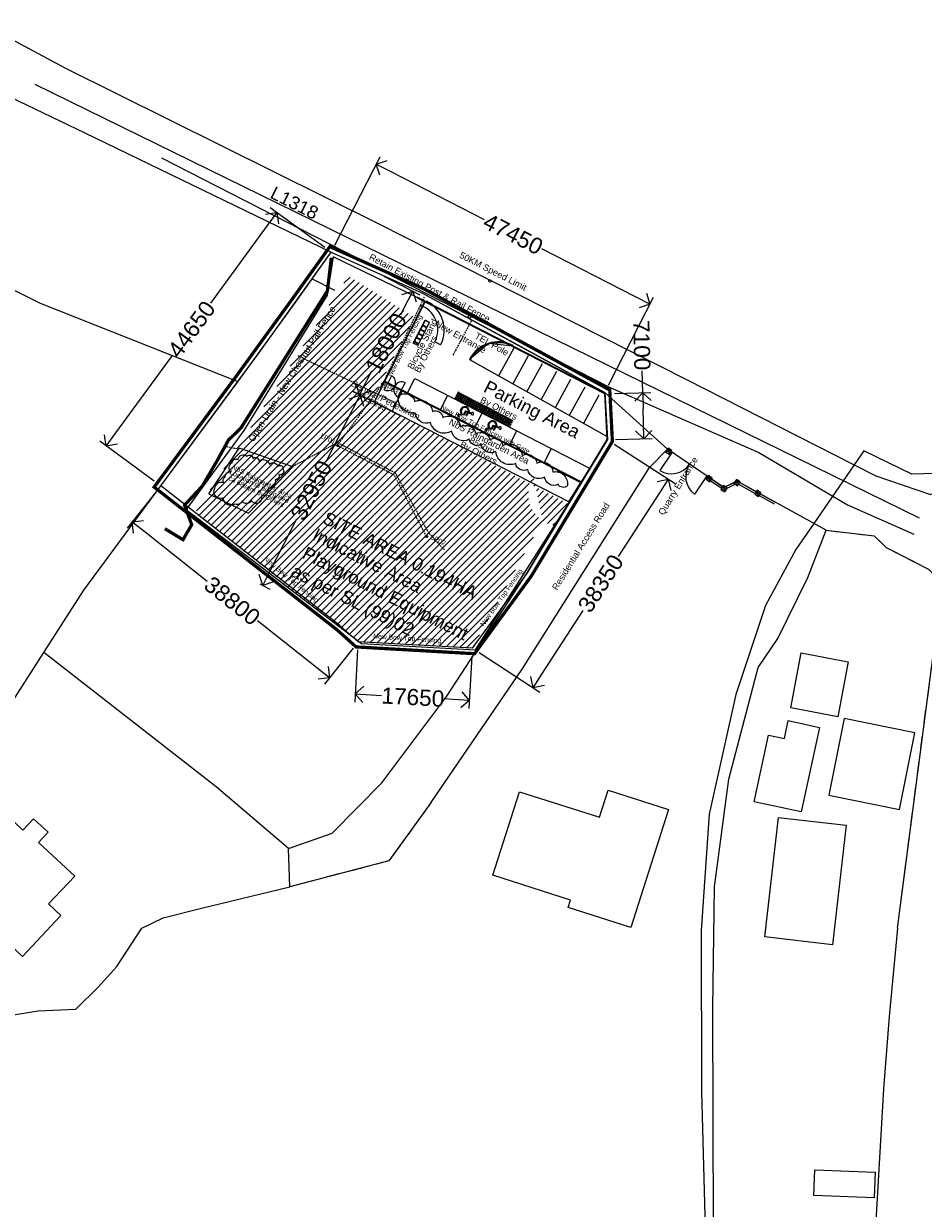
# Model space of a CAD drawing. Extents: x 119999 to 6050531, y -19778 to 3735158.
# Tile 54 of 66: x 2961634 to 3100540, y 1763788 to 1946547. Entities that reach past the tile are written whole.
import ezdxf

# ---------------------------------------------------------------- set-up
doc = ezdxf.new("R2010")
doc.units = 0
doc.header["$LTSCALE"] = 20
doc.header["$PDMODE"] = 35
doc.header["$PDSIZE"] = 100
for name, pattern in [('ACAD_ISO10W100', [18, 12, -3, 0, -3]), ('ACAD_ISO15W100', [39, 12, -3, 12, -3, 0, -3, 0, -3, 0, -3]), ('DASHED', [19.05, 12.7, -6.35]), ('PECK', [0.2, 0.1, -0.1])]:
    doc.linetypes.add(name, pattern=pattern)
doc.layers.get('Defpoints').update_dxf_attribs({"color": 4})
for name, color, linetype in [('1', 1, 'Continuous'), ('52 - SURFACE WATER DRAINAGE', 6, 'ACAD_ISO15W100'), ('60 - SITE SERVICES - ELECTRICAL', 6, 'Continuous'), ('90 - SITE AREA', 2, 'Continuous'), ('90 - SITE BOUNDARY', 10, 'Continuous'), ('90 - SITE GENERALLY', 2, 'Continuous'), ('90 - SITE Safety & Health Info', 10, 'Continuous'), ('BLD_OTL_S', 1, 'Continuous'), ('DIMS', 3, 'Continuous'), ('GEN_LIN_D', 3, 'Continuous'), ('GEN_PCK_D', 3, 'PECK'), ('OTHER_SYM', 6, 'Continuous'), ('ROADS', 7, 'Continuous'), ('TEXT', 2, 'Continuous'), ('Trace map', 5, 'Continuous'), ('WATER_FTR', 4, 'Continuous')]:
    doc.layers.add(name, color=color, linetype=linetype)
doc.styles.add('ARIAL', font='arial.ttf')
doc.styles.get("Standard").update_dxf_attribs({"font": 'arial.ttf', "height": 2})
doc.styles.add('XPL-2BlockA$0$verdana', font='arial.ttf')
doc.dimstyles.new('1-1000', dxfattribs={"dimscale": 5, "dimtxt": 500, "dimasz": 500, "dimexe": 250, "dimexo": 250, "dimgap": 50, "dimtad": 0, "dimdec": 0, "dimrnd": 50, "dimzin": 0, "dimdsep": 46, "dimtxsty": 'ARIAL', "dimblk": 'OPEN90', "dimcen": 50, "dimadec": 0, "dimazin": 0, "dimtfac": 1, "dimtdec": 0, "dimtofl": 0, "dimtmove": 0, "dimatfit": 3, "dimfxl": 1, "dimtolj": 1, "dimtzin": 0, "dimarcsym": 0})

# ---------------------------------------------------------------- blocks, each defined once
blk = doc.blocks.new('1586')
at = {"layer": 'BLD_OTL_S'}
for points in [[(122961.69, 308542.47), (122968.96, 308541.09), (122967.35, 308532.63), (122960.08, 308534.01), (122961.69, 308542.47)], [(122964.5, 308530.98), (122961.68, 308517.95), (122954.41, 308519.52), (122956.64, 308529.8), (122959.09, 308529.27), (122959.69, 308532.02), (122964.5, 308530.98)], [(122968.34, 308532.33), (122965.96, 308520.53), (122976.86, 308518.33), (122979.24, 308530.13), (122968.34, 308532.33)], [(122941.22, 308518.3), (122935.4, 308500.09), (122925.7, 308503.19), (122926.06, 308504.32), (122914.05, 308508.16), (122918.17, 308521.06), (122930.52, 308517.12), (122931.86, 308521.29), (122941.22, 308518.3)], [(122837.83, 308518.59), (122828.07, 308508.13), (122841.46, 308495.64), (122847.38, 308501.98), (122845.49, 308503.74), (122849.51, 308508.05), (122843.94, 308513.24), (122845.4, 308514.81), (122843.16, 308516.9), (122841.52, 308515.14), (122837.83, 308518.59)], [(122956.06, 308498.66), (122958.19, 308517.1), (122968.65, 308515.89), (122966.52, 308497.45), (122956.06, 308498.66)], [(122972.95, 308458.38), (122963.63, 308458.75), (122963.79, 308462.72), (122973.11, 308462.36), (122972.95, 308458.38)]]:
    blk.add_lwpolyline(points, dxfattribs=at)
at = {"layer": 'GEN_LIN_D'}
for p, q in [((122969.87, 308571.5), (122963.52, 308562.3)), ((122839.92, 308534.97), (122844.75, 308542.54)), ((122882.61, 308509.35), (122882.5, 308512.28)), ((122882.72, 308506.38), (122882.61, 308509.35))]:
    blk.add_line(p, q, dxfattribs=at)
for points in [[(123032.39, 308800.15), (123024.57, 308758.26), (123016.48, 308710.06), (123010.36, 308684.53), (122997.95, 308617.55), (122992.78, 308590.72), (122990.09, 308580.72), (122987.77, 308573.74), (122986.11, 308570.27), (122978.77, 308570.07), (122971.34, 308573.67), (122969.87, 308571.5)], [(122832.6, 308640.16), (122836.08, 308638.75), (122838.3, 308637.94), (122848.07, 308632.68), (122896.27, 308608.77), (122944, 308584.67), (122969.87, 308571.5)], [(122830.45, 308630.7), (122834.18, 308628.56), (122835.56, 308630.12), (122851.07, 308622.7), (122889.12, 308604.28)], [(122821.37, 308607.73), (122844.16, 308596.44), (122874.7, 308584.32)], [(122874.7, 308584.32), (122877.95, 308588.71), (122889.12, 308604.28)], [(122889.12, 308604.28), (122903.11, 308598.02), (122931.37, 308582.67)], [(122844.75, 308542.54), (122850.9, 308552.17), (122874.7, 308584.32)], [(122882.5, 308512.28), (122889.26, 308514.67), (122896.91, 308522.44), (122906.99, 308535.8), (122919.38, 308554.82), (122931.75, 308575.38), (122931.37, 308582.67)], [(122904.5, 308519.33), (122918.62, 308539.98), (122938.26, 308571.08), (122941.02, 308573.93)], [(122965.52, 308561.4), (122951.78, 308568.97), (122949.75, 308568), (122941.02, 308573.93)], [(122969.87, 308571.5), (122973.2, 308569.8), (122981.67, 308566.92), (122986.54, 308569.05)], [(122963.52, 308562.3), (122960.85, 308558.44), (122956.19, 308549.78), (122951.57, 308536.07), (122947.46, 308517.58), (122946.25, 308499.67), (122946.27, 308474.81), (122946.88, 308453.73)], [(122948.12, 308453.8), (122948.02, 308487.68), (122948.3, 308506.38), (122950.51, 308522.97), (122955.03, 308540.22), (122958.07, 308544.68), (122962.71, 308554.12), (122965.52, 308561.4)], [(122882.5, 308512.28), (122871.35, 308521.79), (122844.75, 308542.54)], [(122816.13, 308500), (122821.3, 308491.23), (122828.85, 308487.2), (122831.43, 308485.74), (122837.13, 308486.18), (122843.88, 308487.24), (122849.7, 308487.51), (122853.13, 308490.9), (122856.04, 308494.07), (122859.9, 308500), (122863.15, 308501.58), (122869.08, 308503.09), (122882.72, 308506.38)], [(122976.53, 308500), (122975.25, 308486.38), (122974.41, 308475.23), (122973, 308451.24)]]:
    blk.add_lwpolyline(points, dxfattribs=at)
at = {"layer": 'GEN_PCK_D'}
blk.add_line((122976.53, 308500), (122983.5, 308553.14), dxfattribs=at)
for points in [[(122965.52, 308561.4), (122972.93, 308560.51), (122974.8, 308558.76), (122981.33, 308555.4), (122983.5, 308553.14)], [(122904.5, 308519.33), (122898.03, 308510.4), (122882.72, 308506.38)]]:
    blk.add_lwpolyline(points, dxfattribs=at)
at = {"layer": 'OTHER_SYM'}
for points in [[(122904.5, 308519.33), (122918.62, 308539.98), (122938.26, 308571.08), (122941.02, 308573.93)], [(122965.52, 308561.4), (122951.78, 308568.97), (122949.75, 308568), (122941.02, 308573.93)], [(122948.12, 308453.8), (122948.02, 308487.68), (122948.3, 308506.38), (122950.51, 308522.97), (122955.03, 308540.22), (122958.07, 308544.68), (122962.71, 308554.12), (122965.52, 308561.4)], [(122904.5, 308519.33), (122898.03, 308510.4), (122882.72, 308506.38)], [(122816.13, 308500), (122821.3, 308491.23), (122828.85, 308487.2), (122831.43, 308485.74), (122837.13, 308486.18), (122843.88, 308487.24), (122849.7, 308487.51), (122853.13, 308490.9), (122856.04, 308494.07), (122859.9, 308500), (122863.15, 308501.58), (122869.08, 308503.09), (122882.72, 308506.38)]]:
    blk.add_lwpolyline(points, dxfattribs=at)
at = {"layer": 'ROADS'}
for p, q in [((122941.02, 308573.93), (122931.37, 308582.67)), ((122941.02, 308573.93), (122931.37, 308582.67)), ((122976.53, 308500), (122983.5, 308553.14)), ((122882.61, 308509.35), (122882.5, 308512.28)), ((122882.72, 308506.38), (122882.61, 308509.35))]:
    blk.add_line(p, q, dxfattribs=at)
for points in [[(122832.6, 308640.16), (122836.08, 308638.75), (122838.3, 308637.94), (122848.07, 308632.68), (122896.27, 308608.77), (122944, 308584.67), (122969.87, 308571.5)], [(122830.45, 308630.7), (122834.18, 308628.56), (122835.56, 308630.12), (122851.07, 308622.7), (122889.12, 308604.28)], [(122889.12, 308604.28), (122903.11, 308598.02), (122931.37, 308582.67)], [(122882.5, 308512.28), (122889.26, 308514.67), (122896.91, 308522.44), (122906.99, 308535.8), (122919.38, 308554.82), (122931.75, 308575.38), (122931.37, 308582.67)], [(122904.5, 308519.33), (122918.62, 308539.98), (122938.26, 308571.08), (122941.02, 308573.93)], [(122965.52, 308561.4), (122951.78, 308568.97), (122949.75, 308568), (122941.02, 308573.93)], [(122969.87, 308571.5), (122973.2, 308569.8), (122981.67, 308566.92), (122986.54, 308569.05)], [(122965.52, 308561.4), (122972.93, 308560.51), (122974.8, 308558.76), (122981.33, 308555.4), (122983.5, 308553.14)], [(122904.5, 308519.33), (122898.03, 308510.4), (122882.72, 308506.38)], [(122976.53, 308500), (122975.25, 308486.38), (122974.41, 308475.23), (122973, 308451.24)]]:
    blk.add_lwpolyline(points, dxfattribs=at)
at = {"layer": 'WATER_FTR'}
for points in [[(123032.39, 308800.15), (123024.57, 308758.26), (123016.48, 308710.06), (123010.36, 308684.53), (122997.95, 308617.55), (122992.78, 308590.72), (122990.09, 308580.72), (122987.77, 308573.74), (122986.11, 308570.27), (122978.77, 308570.07), (122971.34, 308573.67), (122969.87, 308571.5)], [(122963.52, 308562.3), (122960.85, 308558.44), (122956.19, 308549.78), (122951.57, 308536.07), (122947.46, 308517.58), (122946.25, 308499.67), (122946.27, 308474.81), (122946.88, 308453.73)]]:
    blk.add_lwpolyline(points, dxfattribs=at)
blk = doc.blocks.new('_Open90')
at = {"color": 0, "linetype": 'ByBlock', "lineweight": -2}
for p, q in [((0, 0), (-1, 0)), ((-0.5, 0.5), (0, 0)), ((0, 0), (-0.5, -0.5))]:
    blk.add_line(p, q, dxfattribs=at)
blk = doc.blocks.new('*D68')
at = {"layer": 'Defpoints', "color": 0, "transparency": 16777216}
for p in [(3009124, 1911282), (3058330, 1903268), (3051373, 1889668)]:
    blk.add_point(p, dxfattribs=at)
at = {"layer": 'DIMS', "color": 0, "lineweight": -2, "transparency": 16777216}
for p, q in [((3009694, 1912395), (3016652, 1925995)), ((3018308, 1923743), (3032755, 1916352)), ((3056105, 1904406), (3041658, 1911798)), ((3051942, 1890780), (3058900, 1904381))]:
    blk.add_line(p, q, dxfattribs=at)
at = {"layer": 'DIMS', "color": 0, "lineweight": -2, "transparency": 16777216, "xscale": 2500, "yscale": 2500, "zscale": 2500}
for p, rotation in [((3016082, 1924882), 152.9054424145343), ((3058330, 1903268), 332.9054424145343)]:
    blk.add_blockref('_Open90', p, dxfattribs=dict(at, rotation=rotation))
at = {"layer": 'DIMS', "color": 0, "transparency": 16777216, "insert": (3037206, 1914075), "char_height": 2500, "attachment_point": 5, "rotation": 332.90544, "style": 'ARIAL'}
blk.add_mtext('\\A1;47450', dxfattribs=at)
blk = doc.blocks.new('*D69')
at = {"layer": 'Defpoints', "color": 0, "transparency": 16777216}
for p in [(3000718, 1917423), (3009124, 1911282), (2982799, 1875245)]:
    blk.add_point(p, dxfattribs=at)
at = {"layer": 'DIMS', "color": 0, "lineweight": -2, "transparency": 16777216}
for p, q in [((3008115, 1912019), (2999709, 1918160)), ((2999243, 1915404), (2990505, 1903442)), ((2975867, 1883405), (2984606, 1895367)), ((2981790, 1875983), (2973383, 1882123))]:
    blk.add_line(p, q, dxfattribs=at)
at = {"layer": 'DIMS', "color": 0, "lineweight": -2, "transparency": 16777216, "xscale": 2500, "yscale": 2500, "zscale": 2500}
for p, rotation in [((3000718, 1917423), 53.85134671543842), ((2974393, 1881386), 233.8513467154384)]:
    blk.add_blockref('_Open90', p, dxfattribs=dict(at, rotation=rotation))
at = {"layer": 'DIMS', "color": 0, "transparency": 16777216, "insert": (2987555, 1899404), "char_height": 2500, "attachment_point": 5, "rotation": 53.85135, "style": 'ARIAL'}
blk.add_mtext('\\A1;44650', dxfattribs=at)
blk = doc.blocks.new('*D70')
at = {"layer": 'Defpoints', "color": 0, "transparency": 16777216}
for p in [(3051583, 1889477), (3057404, 1882512), (3051753, 1882377)]:
    blk.add_point(p, dxfattribs=at)
at = {"layer": 'DIMS', "color": 0, "lineweight": -2, "transparency": 16777216}
for p, q in [((3057234, 1889613), (3057153, 1892975)), ((3052832, 1889507), (3058483, 1889642)), ((3057344, 1885012), (3057294, 1887113)), ((3053002, 1882407), (3058653, 1882542))]:
    blk.add_line(p, q, dxfattribs=at)
at = {"layer": 'DIMS', "color": 0, "lineweight": -2, "transparency": 16777216, "xscale": 2500, "yscale": 2500, "zscale": 2500}
for p, rotation in [((3057234, 1889613), 91.37098341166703), ((3057404, 1882512), 271.3709834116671)]:
    blk.add_blockref('_Open90', p, dxfattribs=dict(at, rotation=rotation))
at = {"layer": 'DIMS', "color": 0, "transparency": 16777216, "insert": (3057058, 1896943), "char_height": 2500, "attachment_point": 5, "rotation": 271.37098, "style": 'ARIAL'}
blk.add_mtext('\\A1;7100', dxfattribs=at)
blk = doc.blocks.new('*D71')
at = {"layer": 'Defpoints', "color": 0, "transparency": 16777216}
for p in [(3051753, 1882377), (3030892, 1850202), (3040302, 1844101)]:
    blk.add_point(p, dxfattribs=at)
at = {"layer": 'DIMS', "color": 0, "lineweight": -2, "transparency": 16777216}
for p, q in [((3052801, 1881697), (3062212, 1875596)), ((3059803, 1874178), (3053425, 1864341)), ((3041662, 1846199), (3048040, 1856036)), ((3031941, 1849522), (3041351, 1843421))]:
    blk.add_line(p, q, dxfattribs=at)
at = {"layer": 'DIMS', "color": 0, "lineweight": -2, "transparency": 16777216, "xscale": 2500, "yscale": 2500, "zscale": 2500}
for p, rotation in [((3061163, 1876276), 57.0423490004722), ((3040302, 1844101), 237.0423490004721)]:
    blk.add_blockref('_Open90', p, dxfattribs=dict(at, rotation=rotation))
at = {"layer": 'DIMS', "color": 0, "transparency": 16777216, "insert": (3050732, 1860189), "char_height": 2500, "attachment_point": 5, "rotation": 57.04235, "style": 'ARIAL'}
blk.add_mtext('\\A1;38350', dxfattribs=at)
blk = doc.blocks.new('*D72')
at = {"layer": 'Defpoints', "color": 0, "transparency": 16777216}
for p in [(3013267, 1851194), (3030892, 1850202), (3012814, 1843146)]:
    blk.add_point(p, dxfattribs=at)
at = {"layer": 'DIMS', "color": 0, "lineweight": -2, "transparency": 16777216}
for p, q in [((3013197, 1849946), (3012744, 1841898)), ((3030822, 1848954), (3030369, 1840906)), ((3015310, 1843006), (3016905, 1842916)), ((3027943, 1842295), (3026554, 1842373))]:
    blk.add_line(p, q, dxfattribs=at)
at = {"layer": 'DIMS', "color": 0, "lineweight": -2, "transparency": 16777216, "xscale": 2500, "yscale": 2500, "zscale": 2500}
for p, rotation in [((3012814, 1843146), 176.779254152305), ((3030439, 1842154), 356.779254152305)]:
    blk.add_blockref('_Open90', p, dxfattribs=dict(at, rotation=rotation))
at = {"layer": 'DIMS', "color": 0, "transparency": 16777216, "insert": (3021730, 1842644), "char_height": 2500, "attachment_point": 5, "rotation": 356.77925, "style": 'ARIAL'}
blk.add_mtext('\\A1;17650', dxfattribs=at)
blk = doc.blocks.new('*D73')
at = {"layer": 'Defpoints', "color": 0, "transparency": 16777216}
for p in [(2982799, 1875245), (2978405, 1869679), (3013267, 1851194)]:
    blk.add_point(p, dxfattribs=at)
at = {"layer": 'DIMS', "color": 0, "lineweight": -2, "transparency": 16777216}
for p, q in [((2982024, 1874264), (2977630, 1868698)), ((2980367, 1868130), (2989951, 1860565)), ((3006911, 1847176), (2997720, 1854432)), ((3012493, 1850213), (3008098, 1844646))]:
    blk.add_line(p, q, dxfattribs=at)
at = {"layer": 'DIMS', "color": 0, "lineweight": -2, "transparency": 16777216, "xscale": 2500, "yscale": 2500, "zscale": 2500}
for p, rotation in [((2978405, 1869679), 141.7127147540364), ((3008873, 1845627), 321.7127147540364)]:
    blk.add_blockref('_Open90', p, dxfattribs=dict(at, rotation=rotation))
at = {"layer": 'DIMS', "color": 0, "transparency": 16777216, "insert": (2993835, 1857498), "char_height": 2500, "attachment_point": 5, "rotation": 321.71271, "style": 'ARIAL'}
blk.add_mtext('\\A1;38800', dxfattribs=at)
blk = doc.blocks.new('GEN_BLOCK00026')
at = {"layer": '1', "color": 2, "linetype": 'Continuous', "ltscale": 50}
for p, q in [((-72643, -7956), (-72543, -7956)), ((-72643, -8556), (-72643, -7956)), ((-72643, -8556), (-72543, -8556)), ((-72627, -8541), (-72627, -7971)), ((-72559, -7971), (-72627, -7971)), ((-72627, -8006), (-72559, -8006)), ((-72627, -8506), (-72559, -8506)), ((-72559, -8541), (-72627, -8541)), ((-72559, -8541), (-72559, -7971)), ((-72543, -7956), (-72543, -8556))]:
    blk.add_line(p, q, dxfattribs=at)
at = {"layer": '1'}
for tag in ['GROUP', 'FLOOR', 'Sfb']:
    blk.add_attdef(tag, (0, 0), '', height=1, dxfattribs=at)
blk = doc.blocks.new('GEN_BLOCK00027')
at = {"layer": '1', "color": 2, "linetype": 'Continuous', "ltscale": 50}
for p, q in [((-71943, -7956), (-71843, -7956)), ((-71943, -8556), (-71943, -7956)), ((-71943, -8556), (-71843, -8556)), ((-71927, -8541), (-71927, -7971)), ((-71859, -7971), (-71927, -7971)), ((-71927, -8006), (-71859, -8006)), ((-71927, -8506), (-71859, -8506)), ((-71859, -8541), (-71927, -8541)), ((-71859, -8541), (-71859, -7971)), ((-71843, -7956), (-71843, -8556))]:
    blk.add_line(p, q, dxfattribs=at)
at = {"layer": '1'}
for tag in ['GROUP', 'FLOOR', 'Sfb']:
    blk.add_attdef(tag, (0, 0), '', height=1, dxfattribs=at)
blk = doc.blocks.new('GEN_BLOCK00028')
at = {"layer": '1', "color": 2, "linetype": 'Continuous', "ltscale": 50}
for p, q in [((-71243, -7956), (-71143, -7956)), ((-71243, -8556), (-71243, -7956)), ((-71243, -8556), (-71143, -8556)), ((-71227, -8541), (-71227, -7971)), ((-71159, -7971), (-71227, -7971)), ((-71227, -8006), (-71159, -8006)), ((-71227, -8506), (-71159, -8506)), ((-71159, -8541), (-71227, -8541)), ((-71159, -8541), (-71159, -7971)), ((-71143, -7956), (-71143, -8556))]:
    blk.add_line(p, q, dxfattribs=at)
at = {"layer": '1'}
for tag in ['GROUP', 'FLOOR', 'Sfb']:
    blk.add_attdef(tag, (0, 0), '', height=1, dxfattribs=at)
blk = doc.blocks.new('GEN_BLOCK00029')
at = {"layer": '1', "color": 2, "linetype": 'Continuous', "ltscale": 50}
for p, q in [((-70543, -7956), (-70443, -7956)), ((-70543, -8556), (-70543, -7956)), ((-70543, -8556), (-70443, -8556)), ((-70527, -8541), (-70527, -7971)), ((-70459, -7971), (-70527, -7971)), ((-70527, -8006), (-70459, -8006)), ((-70527, -8506), (-70459, -8506)), ((-70459, -8541), (-70527, -8541)), ((-70459, -8541), (-70459, -7971)), ((-70443, -7956), (-70443, -8556))]:
    blk.add_line(p, q, dxfattribs=at)
at = {"layer": '1'}
for tag in ['GROUP', 'FLOOR', 'Sfb']:
    blk.add_attdef(tag, (0, 0), '', height=1, dxfattribs=at)
blk = doc.blocks.new('GEN_BLOCK00030')
at = {"layer": '1', "color": 2, "linetype": 'Continuous', "ltscale": 50}
for p, q in [((-69827, -7906), (-69727, -7906)), ((-69827, -8506), (-69827, -7906)), ((-69827, -8506), (-69727, -8506)), ((-69811, -8491), (-69811, -7921)), ((-69743, -7921), (-69811, -7921)), ((-69811, -7956), (-69743, -7956)), ((-69811, -8456), (-69743, -8456)), ((-69743, -8491), (-69811, -8491)), ((-69743, -8491), (-69743, -7921)), ((-69727, -7906), (-69727, -8506))]:
    blk.add_line(p, q, dxfattribs=at)
at = {"layer": '1'}
for tag in ['GROUP', 'FLOOR', 'Sfb']:
    blk.add_attdef(tag, (0, 0), '', height=1, dxfattribs=at)
blk = doc.blocks.new('*D95')
at = {"layer": 'Defpoints', "color": 0, "transparency": 16777216}
for p in [(3016118, 1908149), (3013501, 1889278), (3019756, 1886078)]:
    blk.add_point(p, dxfattribs=at)
at = {"layer": 'DIMS', "color": 0, "lineweight": -2, "transparency": 16777216}
for p, q in [((3017231, 1907580), (3022808, 1904727)), ((3020557, 1903070), (3019799, 1901589)), ((3014639, 1891504), (3015397, 1892985)), ((3018644, 1886647), (3012388, 1889847))]:
    blk.add_line(p, q, dxfattribs=at)
at = {"layer": 'DIMS', "color": 0, "lineweight": -2, "transparency": 16777216, "xscale": 2500, "yscale": 2500, "zscale": 2500}
for p, rotation in [((3021696, 1905296), 62.9054424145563), ((3013501, 1889278), 242.9054424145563)]:
    blk.add_blockref('_Open90', p, dxfattribs=dict(at, rotation=rotation))
at = {"layer": 'DIMS', "color": 0, "transparency": 16777216, "insert": (3017598, 1897287), "char_height": 2500, "attachment_point": 5, "rotation": 62.90544, "style": 'ARIAL'}
blk.add_mtext('\\A1;18000', dxfattribs=at)
blk = doc.blocks.new('*D96')
at = {"layer": 'Defpoints', "color": 0, "transparency": 16777216}
for p in [(3020809, 1885525), (2997003, 1860682), (2998541, 1859895)]:
    blk.add_point(p, dxfattribs=at)
at = {"layer": 'DIMS', "color": 0, "lineweight": -2, "transparency": 16777216}
for p, q in [((3019696, 1886094), (3012440, 1889807)), ((3012414, 1887012), (3008301, 1878972)), ((2999679, 1862121), (3003792, 1870161)), ((2998116, 1860113), (2999653, 1859326))]:
    blk.add_line(p, q, dxfattribs=at)
at = {"layer": 'DIMS', "color": 0, "lineweight": -2, "transparency": 16777216, "xscale": 2500, "yscale": 2500, "zscale": 2500}
for p, rotation in [((3013552, 1889238), 62.9054424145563), ((2998541, 1859895), 242.9054424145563)]:
    blk.add_blockref('_Open90', p, dxfattribs=dict(at, rotation=rotation))
at = {"layer": 'DIMS', "color": 0, "transparency": 16777216, "insert": (3006047, 1874567), "char_height": 2500, "attachment_point": 5, "rotation": 62.90544, "style": 'ARIAL'}
blk.add_mtext('\\A1;32950', dxfattribs=at)
blk = doc.blocks.new('Disabled Parking')
at = {"layer": 'Trace map'}
h = blk.add_hatch(dxfattribs=at)
h.set_pattern_fill('NET', color=256, scale=2000, angle=45, style=0)
h.set_pattern_definition([(45, (-88522.32, 726517.04), (-176.7767, 176.7767), []), (135, (-88522.32, 726517.04), (-176.7767, -176.7767), [])])
h.paths.add_polyline_path([(292261, 773781), (291161, 773784), (291025, 768984), (292249, 768981)])
for p, q in [((291161, 773784), (291149, 768984)), ((292261, 773781), (292249, 768981)), ((294761, 773774), (294749, 768974)), ((292979, 771782), (292961, 771907)), ((293164, 771326), (293029, 772287)), ((293215, 771830), (293148, 772302)), ((293164, 771326), (293781, 771315)), ((293215, 771830), (293747, 771821)), ((293269, 771444), (293231, 771710)), ((293231, 771710), (293745, 771701)), ((293269, 771444), (293859, 771434)), ((293781, 771315), (294115, 770573)), ((293859, 771434), (294175, 770732)), ((293787, 771010), (293848, 770875)), ((294443, 770721), (294115, 770573)), ((294394, 770830), (294175, 770732))]:
    blk.add_line(p, q, dxfattribs=at)
for centre, radius, start, end in [((293257, 771264), 708, 114.68212, 326.57944), ((293257, 771264), 588, 118.22465, 334.34924), ((293065, 772482), 199, 294.71274, 259.52981), ((293746, 771761), 60, 269.03153, 89.03153), ((294418, 770776), 60, 294.2254, 114.2254)]:
    blk.add_arc(centre, radius, start, end, dxfattribs=at)

msp = doc.modelspace()

# ---------------------------------------------------------------- hatches: boundary and pattern name
at = {"layer": '60 - SITE SERVICES - ELECTRICAL', "linetype": 'DASHED'}
h = msp.add_hatch(color=2, dxfattribs=at)
h.dxf.hatch_style = 1
edge = h.paths.add_edge_path()
edge.add_arc((3017091.1, 1891006.1), 160.2, 125.810885, 485.810885, ccw=False)
h = msp.add_hatch(color=256, dxfattribs=at)
h.dxf.hatch_style = 1
edge = h.paths.add_edge_path()
edge.add_arc((3010061.8, 1881457.2), 160.2, 0, 360)
h = msp.add_hatch(color=256, dxfattribs=at)
h.dxf.hatch_style = 1
edge = h.paths.add_edge_path()
edge.add_arc((3023832.1, 1867433.8), 160.2, 0, 360)
at = {"layer": '90 - SITE GENERALLY', "true_color": 0x139b48}
h = msp.add_hatch(dxfattribs=at)
h.set_pattern_fill('ANSI31', color=114, scale=250)
edge = h.paths.add_edge_path()
edge.add_line((3045764.7, 1872430.1), (3015315.2, 1888408))
edge.add_line((3015315.2, 1888408), (3021997.2, 1901242.5))
edge.add_line((3021997.2, 1901242.5), (3011812, 1907598))
edge.add_line((3011812, 1907598), (3009248.3, 1903794.3))
edge.add_line((3009248.3, 1903794.3), (2995316.7, 1882119))
edge.add_line((2995316.7, 1882119), (2988120.5, 1871101.8))
edge.add_line((2988120.5, 1871101.8), (3013267.1, 1851193.9))
edge.add_line((3013267.1, 1851193.9), (3030891.8, 1850202.1))
edge.add_line((3030891.8, 1850202.1), (3041771.2, 1869854.9))
edge.add_arc((3044449, 1873969.7), 4909.4, 146.72468, 258.771019)
at = {"layer": '90 - SITE Safety & Health Info', "true_color": 0x139b48}
h = msp.add_hatch(dxfattribs=at)
h.set_pattern_fill('ANSI31', color=114, scale=250)
edge = h.paths.add_edge_path()
edge.add_line((3045764.7, 1872430.1), (3015315.2, 1888408))
edge.add_line((3015315.2, 1888408), (3021997.2, 1901242.5))
edge.add_line((3021997.2, 1901242.5), (3011812, 1907598))
edge.add_line((3011812, 1907598), (3009248.3, 1903794.3))
edge.add_line((3009248.3, 1903794.3), (2995316.7, 1882119))
edge.add_line((2995316.7, 1882119), (2988120.5, 1871101.8))
edge.add_line((2988120.5, 1871101.8), (3013267.1, 1851193.9))
edge.add_line((3013267.1, 1851193.9), (3030891.8, 1850202.1))
edge.add_line((3030891.8, 1850202.1), (3041771.2, 1869854.9))
edge.add_arc((3044449, 1873969.7), 4909.4, 146.72468, 258.771019)
h = msp.add_hatch(dxfattribs=at)
h.set_pattern_fill('ANSI31', color=114, scale=250)
edge = h.paths.add_edge_path()
edge.add_line((3045764.7, 1872430.1), (3015315.2, 1888408))
edge.add_line((3015315.2, 1888408), (3021997.2, 1901242.5))
edge.add_line((3021997.2, 1901242.5), (3011812, 1907598))
edge.add_line((3011812, 1907598), (3009248.3, 1903794.3))
edge.add_line((3009248.3, 1903794.3), (2995316.7, 1882119))
edge.add_line((2995316.7, 1882119), (2988120.5, 1871101.8))
edge.add_line((2988120.5, 1871101.8), (3013267.1, 1851193.9))
edge.add_line((3013267.1, 1851193.9), (3030891.8, 1850202.1))
edge.add_line((3030891.8, 1850202.1), (3041771.2, 1869854.9))
edge.add_arc((3044449, 1873969.7), 4909.4, 146.72468, 258.771019)

# ---------------------------------------------------------------- linework, layer by layer
at = {"layer": '52 - SURFACE WATER DRAINAGE', "linetype": 'ACAD_ISO10W100'}
for p, q in [((3019158.6, 1887987.3), (3004005.2, 1895291.9)), ((2994945.2, 1880898.1), (2992893.2, 1881271.5))]:
    msp.add_line(p, q, dxfattribs=at)
msp.add_lwpolyline([(3026596.2, 1865354.4), (3024185.9, 1867968), (3019028.3, 1877230.8), (3010082.6, 1881891.2), (3002928.9, 1878104.4)], dxfattribs=at)
at = {"layer": '60 - SITE SERVICES - ELECTRICAL', "linetype": 'DASHED'}
for p, q in [((3017160.6, 1891150.4), (3023522, 1904362.6)), ((3010061.8, 1881457.2), (3017091.1, 1891006.1))]:
    msp.add_line(p, q, dxfattribs=at)
msp.add_lwpolyline([(3023955.9, 1867301.4), (3023832.1, 1867433.8), (3018849.5, 1876906.3), (3010061.8, 1881457.2)], dxfattribs=at)
at = {"layer": '60 - SITE SERVICES - ELECTRICAL', "color": 2, "linetype": 'DASHED'}
msp.add_circle((3017091.1, 1891006.1), 160.2, dxfattribs=at)
at = {"layer": '60 - SITE SERVICES - ELECTRICAL', "linetype": 'DASHED'}
for centre in [(3010061.8, 1881457.2), (3023832.1, 1867433.8)]:
    msp.add_circle(centre, 160.2, dxfattribs=at)
at = {"layer": '90 - SITE AREA'}
msp.add_lwpolyline([(3051728.3, 1882850.4), (3051349.3, 1889439.9), (3037128.3, 1896786.5), (3033382.1, 1897226.6), (3030468.1, 1894746.1), (3051728.3, 1882850.4)], dxfattribs=at)
msp.add_lwpolyline([(3020921.9, 1889614.9), (3022052.7, 1891823.4), (3049005.5, 1877960.3), (3047726.9, 1875857.3)], close=True, dxfattribs=at)
for centre, radius in [((3033626.3, 1906849), 200), ((3036130.3, 1907302.4), 5)]:
    msp.add_circle(centre, radius, dxfattribs=at)
at = {"layer": '90 - SITE BOUNDARY', "const_width": 500, "elevation": -14000}
msp.add_lwpolyline([(2981775.8, 1875057.5), (2994122.1, 1891706.8), (3002963.5, 1903875), (3008910, 1912154.5), (3016461, 1908766.9), (3023479.2, 1905618.2), (3037629.8, 1897921.3), (3052124.2, 1890037.3), (3052533.2, 1882097.8), (3046220.2, 1871625.3), (3040008.4, 1861320.8), (3031256.4, 1849354.3), (3012962.7, 1850395), (3009986.3, 1853064.6)], close=True, dxfattribs=at)
at = {"layer": '90 - SITE GENERALLY'}
for p, q in [((3051828, 1890557.9), (2982971.7, 1925785.1)), ((3006177.3, 1907173.4), (3009620.1, 1905412.1)), ((3017318.1, 1891302.3), (3023622.4, 1903624.8)), ((3051349.3, 1889439.9), (3022454.9, 1904222.4)), ((3051394.8, 1889529), (3022500.5, 1904311.5)), ((3026016.8, 1897023.4), (3025126.5, 1897478.9)), ((3037322.6, 1896487.5), (3034911.7, 1892107.2)), ((3039512.8, 1895282.1), (3037101.9, 1890901.7)), ((3041703, 1894076.6), (3039292, 1889696.3)), ((3043893.1, 1892871.1), (3041482.2, 1888490.8)), ((3046083.3, 1891665.7), (3043672.4, 1887285.3)), ((3015784.2, 1888155.6, 13972.4), (3017318.1, 1891302.3)), ((3045183.1, 1877046.4, 13972.4), (3017378.3, 1891271.5, 13972.4)), ((3045228.7, 1877135.4, 13972.4), (3017423.8, 1891360.5, 13972.4)), ((3018546.3, 1886742.4, 13972.4), (3020120.3, 1889980.9, 13972.4)), ((3048273.5, 1890460.2), (3045862.5, 1886079.9)), ((3051828, 1890557.9), (3075122.5, 1880411.4)), ((3045792.9, 1872802.9, 13972.4), (3015784.2, 1888155.6, 13972.4)), ((3025966.5, 1886984.4, 18304.9), (3027097.7, 1889195.6, 8665)), ((3050463.6, 1889254.7, 13972.4), (3048052.7, 1884874.4, 13972.4)), ((3031301.8, 1884273.1, 9640), (3032941.5, 1887478, -4332.5)), ((3031315.4, 1884266.2, 13972.4), (3032446.7, 1886477.3, 4332.5)), ((3036657, 1881533.4), (3037795.6, 1883759)), ((3041998.5, 1878800.6), (3043137.2, 1881026.3)), ((3061770.2, 1880421.3), (3059847.6, 1877593.3)), ((3075122.5, 1880411.4), (3088812.2, 1872315.7)), ((3044025.8, 1877638.4, 13972.4), (3047675.2, 1875771.4, 13972.4)), ((3044071.3, 1877727.5, 13972.4), (3047726.9, 1875857.3, 13972.4)), ((3067118.6, 1876785.2), (3065196, 1873957.2)), ((3067702.6, 1876025.5), (3069404.2, 1874868.6)), ((3067871.2, 1876273.6), (3069572.9, 1875116.7)), ((3069747.5, 1874998), (3071344.8, 1875764.7)), ((3070241.1, 1874902.2), (3071505.7, 1875509.1)), ((3072013.8, 1875503.7), (3074575.8, 1874090.3)), ((3072183.2, 1875752.9), (3074745.2, 1874339.5)), ((3075191.4, 1873750.7), (3077494.4, 1872480.2)), ((3075360.8, 1873999.9), (3077639.3, 1872742.9)), ((3088812.2, 1872315.7), (3099055.5, 1867768.1))]:
    msp.add_line(p, q, dxfattribs=at)
at = {"layer": '90 - SITE GENERALLY', "color": 2, "linetype": 'Continuous', "ltscale": 50}
for p, q in [((3021780.1, 1897255.3), (3023605.5, 1900827.9)), ((3023626.7, 1900760.5), (3021847.6, 1897276.5)), ((3024314.7, 1900457.7), (3023605.5, 1900827.9)), ((3024247.2, 1900436.5), (3023626.7, 1900760.5)), ((3024247.2, 1900436.5), (3022468.1, 1896952.6)), ((3022489.3, 1896885.1), (3024314.7, 1900457.7)), ((3022489.3, 1896885.1), (3021780.1, 1897255.3)), ((3022468.1, 1896952.6), (3021847.6, 1897276.5))]:
    msp.add_line(p, q, dxfattribs=at)
at = {"layer": '90 - SITE GENERALLY', "linetype": 'DASHED'}
msp.add_line((3030734.7, 1900682.6, 13659), (3027891.6, 1895397.5, 13659), dxfattribs=at)
at = {"layer": '90 - SITE GENERALLY', "color": 2}
for p, q in [((3018425.2, 1892239.4, -15038.7), (3017886.3, 1891186, -15038.7)), ((3017312.2, 1890063.9, -533.6), (3017851.1, 1891117.3, -533.6)), ((3019418.9, 1888986.1, -533.6), (3019957.8, 1890039.4, -533.6)), ((3020531.9, 1891161.6, -15038.7), (3019993, 1890108.2, -15038.7))]:
    msp.add_line(p, q, dxfattribs=at)
at = {"layer": '90 - SITE GENERALLY', "color": 4}
for p, q in [((2990210.2, 1874020.3), (2994884.6, 1881078.2)), ((3003198.5, 1878169), (2994884.6, 1881078.2)), ((2996364.7, 1871035), (3003198.5, 1878169)), ((2990210.2, 1874020.3), (2996364.7, 1871035))]:
    msp.add_line(p, q, dxfattribs=at)
at = {"layer": '90 - SITE GENERALLY'}
msp.add_lwpolyline([(2982798.9, 1875245.2), (2982798.9, 1875245.2), (2982798.9, 1875245.2), (2994701.4, 1891316.7), (3003538.7, 1903494.8), (3009124.4, 1911282), (3016118.4, 1908149.4), (3023112.4, 1905016.8), (3037242.5, 1897342.2), (3051372.5, 1889667.6), (3051752.6, 1882377.1), (3045564.4, 1872097.3), (3039376.1, 1861817.6), (3030891.8, 1850202.1), (3030891.8, 1850202.1), (3030891.8, 1850202.1), (3013267.1, 1851193.9), (3010465.6, 1853703.5)], close=True, dxfattribs=at)
msp.add_lwpolyline([(3045922.7, 1872736.5), (3015784.2, 1888155.6), (3023557.5, 1903718.4), (3009397.5, 1910596), (3008506.7, 1904655.3), (2995608.9, 1883788.5), (2986725.6, 1871605.2), (3013778.7, 1850932.1), (3031403.4, 1849940.4), (3045922.7, 1872736.5)], dxfattribs=at)
at = {"layer": '90 - SITE GENERALLY', "color": 4}
msp.add_lwpolyline([(3019515.1, 1889171.9, -0.52056705), (3022050.9, 1888261.7, -0.52056705), (3024731.5, 1886729.8, -0.52056705), (3026352.9, 1885796.3, -0.52056705), (3029088.1, 1884347.7, -0.52056705), (3031456.5, 1883269.4, -0.52056705), (3033600.4, 1882390.5, -0.52056705), (3035635.5, 1881482.9, -0.52056705), (3038596.3, 1879946.4, -0.52056705), (3040853, 1878769.8, -0.52056705), (3043356.1, 1877399.8, -0.52056705), (3045580.5, 1875293.7, -0.52056705), (3044163.3, 1875482.4, -0.52056705), (3042066.2, 1876605.5, -0.52056705), (3039466.3, 1877754.5, -0.52056705), (3037621.6, 1878705.1, -0.52056705), (3034538.9, 1880546.9, -0.52056705), (3032277.7, 1881645.1, -0.52056705), (3030433.4, 1882438.6, -0.52056705), (3027719.3, 1883707.7, -0.52056705), (3024447.3, 1885038.6, -0.52056705), (3022105.7, 1886493.5, -0.52056705)], format="xyb", close=True, dxfattribs=at)
msp.add_lwpolyline([(2992466.5, 1873406.6, -0.75694981), (2991166.1, 1874885.1, -0.48382842), (2992502.1, 1875785.3, -0.36728492), (2992722.3, 1876613.1, -0.41416741), (2993620.6, 1877399.5, -0.52056705), (2993807, 1878796.3, -0.52056705), (2994739.1, 1879324, -0.57153342), (2996107.3, 1879836.1, -0.66125176), (2997018.6, 1879473, -0.6753126), (2997939.1, 1879075.7, -0.52056705), (2999585.7, 1878610.1, -0.52056705), (3000890.7, 1878268.6, -0.77248076), (3001679.2, 1877778, -0.77836963), (3001046, 1876995.9, -0.52056705), (3000455.7, 1876188.8, -0.52056705), (2999399.4, 1874854, -0.52056705), (2998280.9, 1873674.4, -1.02637011), (2996772.2, 1873070.5, -0.70388247), (2995374.9, 1872922.8, -0.46939229), (2994254.8, 1872444.5, -0.5976687), (2992466.5, 1873406.6)], format="xyb", dxfattribs=at)
at = {"layer": '90 - SITE GENERALLY'}
msp.add_circle((3030473.9, 1901329.4), 200, dxfattribs=at)
for centre, radius, start, end in [((3021565.5, 1899300.7), 4000, 332.905442, 71.618303), ((3021565.5, 1899300.7), 5000, 332.905442, 62.905442), ((3034919.4, 1892468.8), 5000, 62.905442, 152.905442), ((3034919.4, 1892468.8), 4850, 62.905442, 152.905442), ((3061611.9, 1880528.8), 3425, 238.992996, 325.790778), ((3067276.8, 1876677.7), 3425, 145.790778, 232.58856)]:
    msp.add_arc(centre, radius, start, end, dxfattribs=at)
at = {"layer": '90 - SITE GENERALLY', "color": 2}
for centre, start, end in [((3017886.3, 1891186, -15038.7), 332.905442, 62.905442), ((3017851.1, 1891117.3, -533.6), 242.905442, 332.905442), ((3019957.8, 1890039.4, -533.6), 152.905442, 242.905442), ((3019993, 1890108.2, -15038.7), 62.905442, 152.905442)]:
    msp.add_arc(centre, 1183.2, start, end, dxfattribs=at)
at = {"layer": '90 - SITE Safety & Health Info', "color": 2}
for p, q in [((3017318.1, 1891302.3), (3023622.4, 1903624.8)), ((3026016.8, 1897023.4), (3025126.5, 1897478.9)), ((3018425.2, 1892239.4, -15038.7), (3017886.3, 1891186, -15038.7)), ((3015784.2, 1888155.6, 13972.4), (3017318.1, 1891302.3)), ((3017312.2, 1890063.9, -533.6), (3017851.1, 1891117.3, -533.6)), ((3019418.9, 1888986.1, -533.6), (3019957.8, 1890039.4, -533.6)), ((3020531.9, 1891161.6, -15038.7), (3019993, 1890108.2, -15038.7)), ((3045792.9, 1872802.9, 13972.4), (3015784.2, 1888155.6, 13972.4)), ((3044025.8, 1877638.4, 13972.4), (3047675.2, 1875771.4, 13972.4)), ((3044071.3, 1877727.5, 13972.4), (3047726.9, 1875857.3, 13972.4)), ((3045792.9, 1872802.9), (3047675.2, 1875771.4, 13972.4))]:
    msp.add_line(p, q, dxfattribs=at)
at = {"layer": '90 - SITE Safety & Health Info', "color": 3}
for p, q in [((3047636.2, 1875791.3, 13972.4), (3017401.1, 1891259.8, 13972.4)), ((3047689.4, 1875876.4, 13972.4), (3017446.6, 1891348.8, 13972.4))]:
    msp.add_line(p, q, dxfattribs=at)
at = {"layer": '90 - SITE Safety & Health Info', "color": 2}
msp.add_lwpolyline([(2982798.9, 1875245.2), (2982798.9, 1875245.2), (2982798.9, 1875245.2), (2994701.4, 1891316.7), (3003538.7, 1903494.8), (3009124.4, 1911282), (3016118.4, 1908149.4), (3023112.4, 1905016.8), (3037242.5, 1897342.2), (3051372.5, 1889667.6), (3051752.6, 1882377.1), (3045564.4, 1872097.3), (3039376.1, 1861817.6), (3030891.8, 1850202.1), (3030891.8, 1850202.1), (3030891.8, 1850202.1), (3013267.1, 1851193.9), (3010465.6, 1853703.5)], close=True, dxfattribs=at)
at = {"layer": '90 - SITE Safety & Health Info', "color": 152, "true_color": 0x2776bb, "const_width": 500}
msp.add_lwpolyline([(2983434.1, 1868633.7), (2986233.6, 1866938.5), (2987581.1, 1869249.9), (2986468, 1872266.5), (2989217.9, 1875212.8), (2991518.4, 1879152.9), (2993255.1, 1882307.4), (2995198.3, 1884198.5), (3008527.9, 1905319.2), (3009133.9, 1910447.2)], dxfattribs=at)
at = {"layer": '90 - SITE Safety & Health Info', "color": 2}
for centre, radius, start, end in [((3021565.5, 1899300.7), 4000, 332.905442, 71.618303), ((3021565.5, 1899300.7), 5000, 332.905442, 62.905442), ((3034919.4, 1892468.8), 5000, 62.905442, 152.905442), ((3034919.4, 1892468.8), 4850, 62.905442, 152.905442), ((3017886.3, 1891186, -15038.7), 1183.2, 332.905442, 62.905442), ((3017851.1, 1891117.3, -533.6), 1183.2, 242.905442, 332.905442), ((3019957.8, 1890039.4, -533.6), 1183.2, 152.905442, 242.905442), ((3019993, 1890108.2, -15038.7), 1183.2, 62.905442, 152.905442)]:
    msp.add_arc(centre, radius, start, end, dxfattribs=at)
at = {"layer": 'TEXT'}
for p, q in [((2963347.3, 1937239), (3099898.9, 1870328.1)), ((3060744.7, 1880498.2), (3061717.1, 1880683.6)), ((3061323.6, 1880104.7), (3061138.2, 1881077.1)), ((3066988.4, 1876253.5), (3067960.9, 1876438.8)), ((3067567.3, 1875859.9), (3067382, 1876832.4)), ((3069869.7, 1874308.2), (3069684.4, 1875280.7)), ((3071276.8, 1875664.7), (3072249.3, 1875850)), ((3071855.7, 1875271.1), (3071670.4, 1876243.6)), ((3069290.8, 1874701.8), (3070263.3, 1874887.1)), ((3074504.2, 1873985), (3075476.6, 1874170.3)), ((3075083.1, 1873591.4), (3074897.7, 1874563.9))]:
    msp.add_line(p, q, dxfattribs=at)
for points in [[(3061138.2, 1881077.1), (3060744.7, 1880498.2), (3061323.6, 1880104.7), (3061717.1, 1880683.6)], [(3067382, 1876832.4), (3066988.4, 1876253.5), (3067567.3, 1875859.9), (3067960.9, 1876438.8)], [(3069684.4, 1875280.7), (3069290.8, 1874701.8), (3069869.7, 1874308.2), (3070263.3, 1874887.1)], [(3071670.4, 1876243.6), (3071276.8, 1875664.7), (3071855.7, 1875271.1), (3072249.3, 1875850)], [(3074897.7, 1874563.9), (3074504.2, 1873985), (3075083.1, 1873591.4), (3075476.6, 1874170.3)]]:
    msp.add_lwpolyline(points, close=True, dxfattribs=at)

# ---------------------------------------------------------------- block references
at = {"layer": '90 - SITE GENERALLY', "xscale": 1000, "yscale": 1000, "zscale": 1000}
msp.add_blockref('1586', (-119880000.2, -306692999.7), dxfattribs=at)
at = {"layer": '90 - SITE GENERALLY'}
for name, p, rotation in [('GEN_BLOCK00029', (3048514, 1965522.5), 62.43578778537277), ('GEN_BLOCK00030', (3048514, 1965522.5), 62.43578778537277), ('GEN_BLOCK00026', (3048514, 1965522.5), 62.43578778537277), ('GEN_BLOCK00027', (3048514, 1965522.5), 62.43578778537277), ('GEN_BLOCK00028', (3048514, 1965522.5), 62.43578778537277), ('Disabled Parking', (2475124.4, 2497689.4, -4345.5), 243.0522563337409), ('Disabled Parking', (2479396.1, 2495500.2, -4332.5), 243.0522563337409)]:
    msp.add_blockref(name, p, dxfattribs=dict(at, rotation=rotation))

# ---------------------------------------------------------------- texts
at = {"layer": '1'}
for tag in ['GROUP', 'FLOOR', 'Sfb']:
    msp.add_attdef(tag, (3038174.7, 1878511), '', height=0.1, rotation=35.488044, dxfattribs=at)
at = {"layer": '90 - SITE AREA', "style": 'XPL-2BlockA$0$verdana'}
msp.add_text('L1318', height=2000, rotation=333.41378, dxfattribs=at).set_placement((2999533, 1919741.1))
at = {"layer": '90 - SITE GENERALLY', "style": 'XPL-2BlockA$0$verdana'}
for s, rotation, p in [('50KM Speed Limit', 333, (3028815.2, 1910505.9)), ('Open-Drain - New Chestnut Pail Fence', 58.28245, (2997125.5, 1881940.7, -53.5)), ('Quarry Entrance', 58.28245, (3060398.7, 1870625.9)), ('Residential Access Road', 58.28245, (3044000, 1859044.6))]:
    msp.add_text(s, height=1000, rotation=rotation, dxfattribs=at).set_placement(p)
at = {"layer": '90 - SITE GENERALLY', "insert": (3003626.2, 1863228.4, 13717), "char_height": 2000, "width": 29434.379, "attachment_point": 1, "rotation": 333, "style": 'XPL-2BlockA$0$verdana'}
msp.add_mtext('as per SL (99)02   ', dxfattribs=at)
at = {"layer": '90 - SITE Safety & Health Info', "color": 2, "style": 'XPL-2BlockA$0$verdana'}
for s, rotation, p in [('Open-Drain - New Chestnut Pail Fence', 58.28245, (2997131.1, 1881974.3, -47.5)), ('New Entrance', 330.475734, (3025053, 1899972.9)), ('TEL Pole', 330.475734, (3031164.5, 1898093.7)), ('Quarry Entrance', 58.28245, (3060398.7, 1870625.9)), ('Residential Access Road', 58.28245, (3044000, 1859044.6))]:
    msp.add_text(s, height=1000, rotation=rotation, dxfattribs=at).set_placement(p)
at = {"layer": 'TEXT', "style": 'XPL-2BlockA$0$verdana'}
for s, height, rotation, p in [('Retain Existing Post & Rail Fence', 1000, 332.130841, (3014863.5, 1910228.9)), ('New Bow Top Fencing', 750, 63, (3018444.5, 1892010.4)), ('Bicycle Stand', 1000, 63, (3021724.4, 1893140.3, -13600)), ('By Others', 1000, 63, (3022752.3, 1892585.2, -13600)), ('Service/Pedestrian', 1000, 333, (3012064.7, 1890709.3)), ('LP03', 750, 332.810885, (3017074.1, 1890479.3)), ('Parking Area', 2000, 333, (3032478.9, 1889834)), ('Access', 1000, 333, (3013448.9, 1888792.9)), ('By Others', 1000, 333, (3032000.8, 1888175.4)), ('New Bow Top Fencing with Gate', 750, 333, (3025971, 1887076)), ('NbS Raingarden Area', 1000, 333, (3027188.4, 1884764.7)), ('LP01', 750, 333, (3007359.9, 1882730.7)), ('85sqm', 1000, 333, (3030338.1, 1881939.2)), ('By Others', 1000, 333, (3028891.7, 1881297.1)), ('Location to be agreed', 750, 333, (2993358.9, 1877140.8)), ('NbS Raingarden Area', 750, 333, (2993708.5, 1877881.5)), ('ca 68sqm By Others', 750, 333, (2993192.8, 1876188.2)), ('SITE AREA 0.194HA', 2000, 333, (3007629.9, 1869588.5, 27317)), ('Indicative Area ', 2000, 333, (3006027, 1867039.7, 13717)), ('LP02', 750, 333, (3024385.1, 1867102.7)), ('New Bow Top Fencing', 750, 320.860527, (2998643.5, 1863830.5)), ('New Bow Top Fencing', 750, 54.83093, (3032667.6, 1853482)), ('New Bow Top Fencing', 750, 356.050212, (3015579.2, 1851720.1))]:
    msp.add_text(s, height=height, rotation=rotation, dxfattribs=at).set_placement(p)
at = {"layer": 'TEXT', "insert": (3005359.2, 1865970, 13717), "char_height": 2000, "width": 29434.379, "attachment_point": 1, "rotation": 333, "style": 'XPL-2BlockA$0$verdana'}
msp.add_mtext('Playground Equipment', dxfattribs=at)

# ---------------------------------------------------------------- dimensions: what is measured, and where the dimension line sits
at = {"layer": 'DIMS'}
for p1, p2, distance, picture, middle in [((3009124.4, 1911282), (3051372.5, 1889667.6), 15276.6, '*D68', (3037206.3, 1914074.9)), ((2982798.9, 1875245.2), (3009124.4, 1911282), 10410.3, '*D69', (2987555.4, 1899404.5)), ((3051752.6, 1882377.1), (3030891.8, 1850202.1), 11214.8, '*D71', (3050732.3, 1860188.5))]:
    dim = msp.add_aligned_dim(p1=p1, p2=p2, distance=distance, dimstyle='1-1000', dxfattribs=at)
    dim.commit()
    dim.dimension.update_dxf_attribs({"geometry": picture, "text_midpoint": middle})
for base, p1, p2, picture, middle in [((3013500.7, 1889278), (3016118.4, 1908149.4), (3019756.4, 1886077.6), '*D95', (3017598.1, 1897287)), ((2998540.6, 1859895.4), (3020809.1, 1885525.2), (2997002.8, 1860682.2), '*D96', (3006046.5, 1874566.6))]:
    dim = msp.add_linear_dim(base=base, p1=p1, p2=p2, angle=62.905442, dimstyle='1-1000', override={"dimtmove": 1}, dxfattribs=at)
    dim.commit()
    dim.dimension.update_dxf_attribs({"geometry": picture, "text_midpoint": middle})
for base, p1, p2, angle, picture, middle in [((3057403.8, 1882512.3), (3051582.7, 1889477.3), (3051752.6, 1882377.1), 271.370983, '*D70', (3057058.4, 1896942.6)), ((2978404.8, 1869678.7), (3013267.1, 1851193.9), (2982798.9, 1875245.2), 141.712715, '*D73', (2993835.1, 1857498.2)), ((3012814.2, 1843146.2), (3030891.8, 1850202.1), (3013267.1, 1851193.9), 176.779254, '*D72', (3021729.9, 1842644.5))]:
    dim = msp.add_linear_dim(base=base, p1=p1, p2=p2, angle=angle, dimstyle='1-1000', dxfattribs=at)
    dim.commit()
    dim.dimension.update_dxf_attribs({"geometry": picture, "text_midpoint": middle, "dimtype": 161})

doc.saveas('drawing.dxf')
